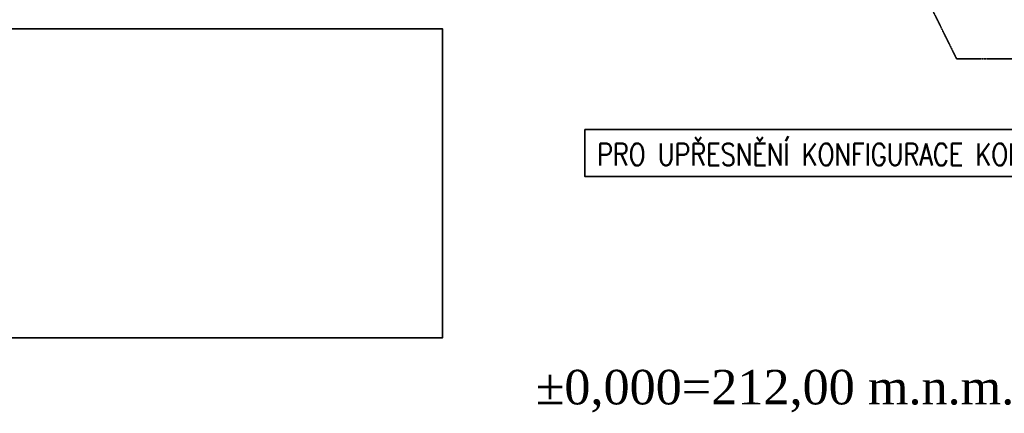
# Model space of a CAD drawing. Header units: millimetres. Extents: x -13222 to 1323140, y -27303 to 46947.
# Tile 8 of 11: x 27127 to 62740, y -5711 to 8549. Entities that reach past the tile are written whole.
import ezdxf

# ---------------------------------------------------------------- set-up
doc = ezdxf.new("R2010")
doc.units = ezdxf.units.MM
doc.linetypes.add('MOTOR', pattern=[1.875, 1, -0.125, 0.125, -0.125, 0.125, -0.125, 0.125, -0.125])
doc.layers.add('ALT_SVITIDLA', color=5, linetype='MOTOR', lineweight=35)
doc.layers.add('ALT_VZT', color=24, linetype='Continuous', lineweight=25)
doc.layers.add('RAMECEK', color=255, linetype='Continuous')
doc.styles.add('GEORGIA', font='georgia.ttf')
doc.styles.add('POZNAMKY', font='SIMPLEX.shx', dxfattribs={"width": 0.8, "height": 100})

msp = doc.modelspace()

# ---------------------------------------------------------------- linework, layer by layer
at = {"layer": 'ALT_SVITIDLA', "color": 7}
msp.add_lwpolyline([(58166, 12873), (61017, 7128), (73609, 7128), (73609, 8875)], dxfattribs=at)
at = {"layer": 'ALT_SVITIDLA', "color": 2, "linetype": 'Continuous'}
msp.add_lwpolyline([(9384, 8222), (42419, 8222), (42419, -2980), (9384, -2980)], close=True, dxfattribs=at)
at = {"layer": 'ALT_VZT', "color": 1, "lineweight": 35, "ltscale": 50}
msp.add_lwpolyline([(47569, 4575), (78574, 4575), (78574, 2867), (47569, 2867)], close=True, dxfattribs=at)

# ---------------------------------------------------------------- texts
at = {"layer": 'ALT_VZT', "color": 1, "lineweight": 35, "ltscale": 50, "style": 'POZNAMKY', "width": 0.8}
msp.add_text('PRO UPŘESNĚNÍ KONFIGURACE KONTAKTUJTE PROJEKTANTA', height=800, dxfattribs=at).set_placement((48009, 3268))
at = {"layer": 'RAMECEK', "color": 2, "insert": (45791, -4137), "char_height": 1250, "width": 38207.02, "attachment_point": 1, "style": 'GEORGIA'}
msp.add_mtext('%%P0,000=212,00 m.n.m. ', dxfattribs=at)

doc.saveas('drawing.dxf')
